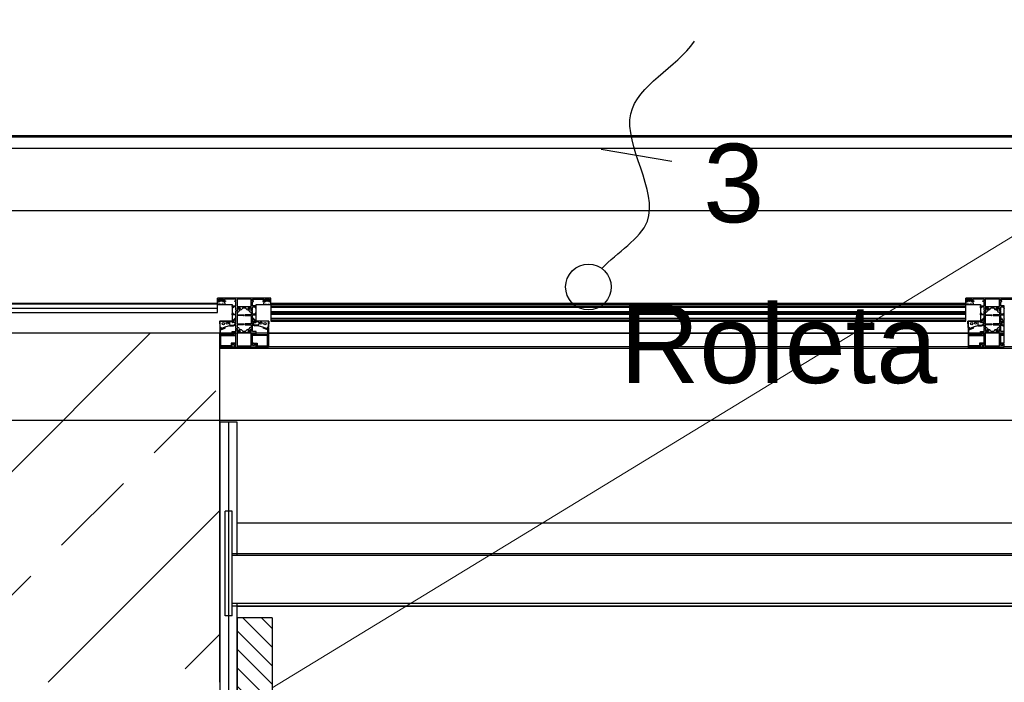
# Model space of a CAD drawing. Header units: millimetres. Extents: x 45983 to 94428, y -13359 to 18562.
# Tile 44 of 57: x 83114 to 84524, y 14379 to 15328. Entities that reach past the tile are written whole.
import ezdxf
from ezdxf.enums import TextEntityAlignment as Align

# ---------------------------------------------------------------- set-up
doc = ezdxf.new("R2010")
doc.units = ezdxf.units.MM
doc.layers.add('Gniazda', color=1, linetype='Continuous')
doc.layers.add('Kanał', color=30, linetype='Continuous', lineweight=30)
doc.styles.get("Standard").update_dxf_attribs({"font": 'ARIAL.TTF'})
doc.styles.add('XF-siła-850-05$0$ROMANS', font='ROMANS.SHX')

# ---------------------------------------------------------------- blocks, each defined once
blk = doc.blocks.new('XF-siła-850-05$0$MEP_WYPUST KABLOWY')
blk.add_line((16.61, 24.94, 0), (2.5, 27.32, 0))
blk.add_ellipse((0, 0), major_axis=(3.21, 3.21), ratio=1, start_param=5.497831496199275, end_param=11.78101680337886)
blk.add_open_spline([(2.68, 3.66, 0), (5.64, 6.97, 0.01), (18.18, 13.6, 0), (0.85, 36.11, -0.01), (17.52, 43.63, 0.01), (21.09, 48.87)], degree=3, knots=[0.089127, 0.089127, 0.089127, 0.089127, 0.985087, 2.468947, 3.784731, 3.784731, 3.784731, 3.784731])
at = {"color": 0, "style": 'XF-siła-850-05$0$ROMANS', "flags": 8}
for tag, p in [('ILOŚĆ_ŻYŁ', (22.84, 20.66, -0.02)), ('SYMBOL', (6.3, -11.3, -0.02))]:
    blk.add_attdef(tag, text='', height=18.22, rotation=0.0076, dxfattribs=at).set_placement(p, align=Align.MIDDLE_LEFT)

msp = doc.modelspace()

# ---------------------------------------------------------------- hatches: boundary and pattern name
h = msp.add_hatch()
h.set_pattern_fill('FP_1', color=256, style=0, pattern_type=2)
h.set_pattern_definition([(45, (0, -11145.76), (-176.7767, 176.7767), []), (45, (176.78, -11145.76), (-176.7767, 176.7767), [125, -62.5])])
h.paths.add_polyline_path([(83300, 14379.2), (83400, 14379.2), (83400, 14879.2), (82900, 14879.2), (82900, 14379.2), (83287.5, 14379.2)], flags=0)
at = {"layer": 'Kanał', "transparency": 33554687}
h = msp.add_hatch(dxfattribs=at)
h.set_pattern_fill('ANSI31', color=256, scale=150, angle=270)
h.set_pattern_definition([(315, (86004.097, 58224.76), (13.258252, 13.258252), [])])
edge = h.paths.add_edge_path()
edge.add_line((83475, 14471.4), (83475, 14291.4))
edge.add_line((83475, 14291.4), (83425, 14291.4))
edge.add_line((83475, 14471.4), (83425, 14471.4))
edge.add_line((83425, 14471.4), (83425, 14291.4))

# ---------------------------------------------------------------- linework, layer by layer
for p, q in [((91190, 15161.9), (81724.5, 15161.9)), ((81724.5, 15160.1), (91190, 15160.1)), ((75653.1, 15144.2), (91190, 15144.2)), ((92062.4, 15054.2), (75653.1, 15054.2)), ((83397, 14921.4), (82903, 14921.4)), ((83397, 14920.9), (82903, 14920.9)), ((83396.7, 14920.7), (83397, 14924.1)), ((83397, 14924.4), (83397, 14929.4)), ((83472.8, 14929.4), (83397, 14929.4)), ((83399, 14924.4), (83397, 14924.4)), ((83397, 14908.9), (83397, 14920.9)), ((83398.3, 14920.4), (83397, 14920.4)), ((83397.3, 14924.4), (83400, 14924.4)), ((83399.1, 14920.5), (83398.3, 14920.4)), ((83405.5, 14927.9), (83398.5, 14927.9)), ((83398.5, 14927.9), (83398.5, 14925.4)), ((83398.5, 14925.4), (83400, 14925.4)), ((83400.7, 14920.5), (83399.1, 14920.5)), ((83399.4, 14926), (83400.1, 14927.2)), ((83400, 14925.6), (83399.6, 14925.7)), ((83400, 14924.4), (83400, 14925.6)), ((83400.5, 14927.4), (83403.4, 14927.4)), ((83401.4, 14920.4), (83400.7, 14920.5)), ((83402.6, 14920.4), (83401.4, 14920.4)), ((83403.3, 14920.5), (83402.6, 14920.4)), ((83404.9, 14920.5), (83403.3, 14920.5)), ((83403.9, 14927.2), (83404.6, 14926)), ((83404.4, 14925.7), (83403.9, 14925.6)), ((83403.9, 14925.6), (83403.9, 14924.4)), ((83403.9, 14924.4), (83406.7, 14924.4)), ((83404, 14925.4), (83405.5, 14925.4)), ((83405.7, 14920.4), (83404.9, 14920.5)), ((83408.5, 14924.4), (83405, 14924.4)), ((83405.5, 14925.4), (83405.5, 14927.9)), ((83407, 14920.4), (83405.7, 14920.4)), ((83423, 14927.6), (83407, 14927.6)), ((83407, 14927.6), (83407, 14925.4)), ((83407, 14925.4), (83408.5, 14925.4)), ((83407, 14924.1), (83407.3, 14920.7)), ((83408.5, 14925.4), (83408.5, 14924.4)), ((83421.5, 14924.4), (83421.5, 14925.4)), ((83421.5, 14925.4), (83423, 14925.4)), ((83423, 14924.4), (83421.5, 14924.4)), ((83423, 14925.4), (83423, 14927.6)), ((83423, 14918.4), (83423, 14924.4)), ((83424.8, 14927.6), (83424.8, 14917.4)), ((83445.2, 14927.6), (83424.8, 14927.6)), ((83445.2, 14917.4), (83445.2, 14927.6)), ((83447, 14927.6), (83463, 14927.6)), ((83447, 14925.4), (83447, 14927.6)), ((83448.5, 14925.4), (83447, 14925.4)), ((83447, 14924.4), (83448.5, 14924.4)), ((83447, 14918.4), (83447, 14924.4)), ((83448.5, 14924.4), (83448.5, 14925.4)), ((83461.5, 14925.4), (83461.5, 14924.4)), ((83463, 14925.4), (83461.5, 14925.4)), ((83461.5, 14924.4), (83465, 14924.4)), ((83463, 14924.1), (83462.7, 14920.7)), ((83463, 14927.6), (83463, 14925.4)), ((83463, 14920.4), (83464.3, 14920.4)), ((83466.1, 14924.4), (83463.3, 14924.4)), ((83464.3, 14920.4), (83465.1, 14920.5)), ((83464.5, 14927.9), (83471.5, 14927.9)), ((83464.5, 14925.4), (83464.5, 14927.9)), ((83466, 14925.4), (83464.5, 14925.4)), ((83465.1, 14920.5), (83466.7, 14920.5)), ((83466.1, 14927.2), (83465.4, 14926)), ((83465.6, 14925.7), (83466.1, 14925.6)), ((83466.1, 14925.6), (83466.1, 14924.4)), ((83469.5, 14927.4), (83466.6, 14927.4)), ((83466.7, 14920.5), (83467.4, 14920.4)), ((83467.4, 14920.4), (83468.6, 14920.4)), ((83468.6, 14920.4), (83469.3, 14920.5)), ((83469.3, 14920.5), (83470.9, 14920.5)), ((83470.6, 14926), (83469.9, 14927.2)), ((83470, 14925.6), (83470.4, 14925.7)), ((83470, 14924.4), (83470, 14925.6)), ((83471.5, 14925.4), (83470, 14925.4)), ((83472.7, 14924.4), (83470, 14924.4)), ((83470.9, 14920.5), (83471.7, 14920.4)), ((83471, 14924.4), (83473, 14924.4)), ((83471.5, 14927.9), (83471.5, 14925.4)), ((83471.7, 14920.4), (83473, 14920.4)), ((83473, 14924.4), (83473, 14929.2)), ((83473.3, 14920.7), (83473, 14924.1)), ((84468.6, 14921.4), (83473, 14921.4)), ((84468.6, 14920.4), (83473, 14920.4)), ((83473, 14920.4), (83473, 14896.4)), ((84468.4, 14920.7), (84468.6, 14924.1)), ((84468.6, 14924.4), (84468.6, 14929.4)), ((84544.4, 14929.4), (84468.6, 14929.4)), ((84470.6, 14924.4), (84468.6, 14924.4)), ((84468.6, 14896.4), (84468.6, 14920.4)), ((84469.9, 14920.4), (84468.7, 14920.4)), ((84468.9, 14924.4), (84471.7, 14924.4)), ((84470.7, 14920.5), (84469.9, 14920.4)), ((84477.1, 14927.9), (84470.1, 14927.9)), ((84470.1, 14927.9), (84470.1, 14925.4)), ((84470.1, 14925.4), (84471.6, 14925.4)), ((84472.3, 14920.5), (84470.7, 14920.5)), ((84471.1, 14926), (84471.8, 14927.2)), ((84471.7, 14925.6), (84471.2, 14925.7)), ((84471.7, 14924.4), (84471.7, 14925.6)), ((84472.2, 14927.4), (84475.1, 14927.4)), ((84473, 14920.4), (84472.3, 14920.5)), ((84474.3, 14920.4), (84473, 14920.4)), ((84475, 14920.5), (84474.3, 14920.4)), ((84476.6, 14920.5), (84475, 14920.5)), ((84475.5, 14927.2), (84476.2, 14926)), ((84476.1, 14925.7), (84475.6, 14925.6)), ((84475.6, 14925.6), (84475.6, 14924.4)), ((84475.6, 14924.4), (84478.4, 14924.4)), ((84475.7, 14925.4), (84477.1, 14925.4)), ((84477.4, 14920.4), (84476.6, 14920.5)), ((84480.1, 14924.4), (84476.7, 14924.4)), ((84477.1, 14925.4), (84477.1, 14927.9)), ((84478.6, 14920.4), (84477.4, 14920.4)), ((84494.6, 14927.6), (84478.6, 14927.6)), ((84478.6, 14927.6), (84478.6, 14925.4)), ((84478.6, 14925.4), (84480.1, 14925.4)), ((84478.7, 14924.1), (84478.9, 14920.7)), ((84480.1, 14925.4), (84480.1, 14924.4)), ((84493.1, 14924.4), (84493.1, 14925.4)), ((84493.1, 14925.4), (84494.6, 14925.4)), ((84494.6, 14924.4), (84493.1, 14924.4)), ((84494.6, 14925.4), (84494.6, 14927.6)), ((84494.6, 14918.4), (84494.6, 14924.4)), ((84496.5, 14927.6), (84496.5, 14917.4)), ((84516.9, 14927.6), (84496.5, 14927.6)), ((84516.9, 14917.4), (84516.9, 14927.6)), ((84518.7, 14927.6), (84534.7, 14927.6)), ((84518.7, 14925.4), (84518.7, 14927.6)), ((84520.2, 14925.4), (84518.7, 14925.4)), ((84518.7, 14924.4), (84520.2, 14924.4)), ((84518.7, 14918.4), (84518.7, 14924.4)), ((84520.2, 14924.4), (84520.2, 14925.4)), ((82903, 14914.9), (83397, 14914.9)), ((82903, 14908.9), (83397, 14908.9)), ((83418, 14918.3), (83423, 14918.4)), ((83418.1, 14915.4), (83418, 14918.3)), ((83418, 14905.6), (83418, 14907.5)), ((83419.2, 14915.5), (83418.1, 14915.4)), ((83418.3, 14907.8), (83418.9, 14907.8)), ((83423, 14916.9), (83419.2, 14916.9)), ((83419.2, 14916.9), (83419.2, 14915.5)), ((83419.2, 14907.5), (83419.2, 14906.6)), ((83419.5, 14906.3), (83422.7, 14906.3)), ((83423, 14912.1), (83423, 14916.9)), ((83423, 14906.6), (83423, 14910.8)), ((83423.2, 14911.9), (83425.3, 14911.9)), ((83423.5, 14911.3), (83425.1, 14911.3)), ((83424.8, 14917.4), (83445.2, 14917.4)), ((83424.8, 14908.8), (83424.8, 14905.6)), ((83424.9, 14915.2), (83425.4, 14912.1)), ((83429.3, 14915.4), (83425.1, 14915.4)), ((83425.1, 14915), (83425.6, 14911.8)), ((83425.9, 14909.3), (83425.3, 14909.3)), ((83425.4, 14915.3), (83426.5, 14915.3)), ((83427.8, 14915.2), (83429.1, 14915.3)), ((83429.4, 14914.9), (83427.8, 14910.7)), ((83428.6, 14912.7), (83429.5, 14915.1)), ((83429.6, 14912.4), (83428.8, 14912.4)), ((83432.7, 14915.1), (83432.4, 14914.4)), ((83433.2, 14915.4), (83436.8, 14915.4)), ((83437.3, 14915.1), (83437.6, 14914.4)), ((83440.4, 14912.4), (83441.2, 14912.4)), ((83441.4, 14912.7), (83440.5, 14915.1)), ((83440.6, 14914.9), (83442.2, 14910.7)), ((83440.7, 14915.4), (83444.9, 14915.4)), ((83442.2, 14915.2), (83440.9, 14915.3)), ((83444.6, 14915.3), (83443.5, 14915.3)), ((83444.1, 14909.3), (83444.7, 14909.3)), ((83444.9, 14915), (83444.4, 14911.8)), ((83445.1, 14915.2), (83444.6, 14912.1)), ((83444.8, 14911.9), (83446.8, 14911.9)), ((83446.5, 14911.3), (83444.9, 14911.3)), ((83445.2, 14908.8), (83445.2, 14905.6)), ((83452, 14918.3), (83447, 14918.4)), ((83447, 14916.9), (83450.8, 14916.9)), ((83447, 14912.1), (83447, 14916.9)), ((83447, 14906.6), (83447, 14910.8)), ((83450.5, 14906.3), (83447.3, 14906.3)), ((83450.8, 14916.9), (83450.8, 14915.5)), ((83450.8, 14915.5), (83451.9, 14915.4)), ((83450.8, 14907.5), (83450.8, 14906.6)), ((83451.7, 14907.8), (83451.1, 14907.8)), ((83451.9, 14915.4), (83452, 14918.3)), ((83452, 14905.6), (83452, 14907.5)), ((83473, 14918.4), (84468.6, 14918.4)), ((83473, 14916.4), (84468.6, 14916.4)), ((83473, 14910.4), (84468.6, 14910.4)), ((83473, 14908.4), (84468.6, 14908.4)), ((83473, 14906.4), (84468.6, 14906.4)), ((84489.7, 14918.3), (84494.6, 14918.4)), ((84489.8, 14915.4), (84489.7, 14918.3)), ((84489.7, 14905.6), (84489.7, 14907.5)), ((84490.9, 14915.5), (84489.8, 14915.4)), ((84490, 14907.8), (84490.6, 14907.8)), ((84494.6, 14916.9), (84490.9, 14916.9)), ((84490.9, 14916.9), (84490.9, 14915.5)), ((84490.9, 14907.5), (84490.9, 14906.6)), ((84491.2, 14906.3), (84494.4, 14906.3)), ((84494.6, 14912.1), (84494.6, 14916.9)), ((84494.7, 14906.6), (84494.7, 14910.8)), ((84494.9, 14911.9), (84496.9, 14911.9)), ((84495.2, 14911.3), (84496.8, 14911.3)), ((84496.5, 14917.4), (84516.9, 14917.4)), ((84496.5, 14915.2), (84497.1, 14912.1)), ((84496.5, 14908.8), (84496.5, 14905.6)), ((84501, 14915.4), (84496.7, 14915.4)), ((84496.7, 14915), (84497.3, 14911.8)), ((84497, 14915.3), (84498.2, 14915.3)), ((84497.6, 14909.3), (84497, 14909.3)), ((84499.5, 14915.2), (84500.7, 14915.3)), ((84501, 14914.9), (84499.5, 14910.7)), ((84500.3, 14912.7), (84501.2, 14915.1)), ((84501.3, 14912.4), (84500.5, 14912.4)), ((84504.4, 14915.1), (84504.1, 14914.4)), ((84504.9, 14915.4), (84508.5, 14915.4)), ((84509, 14915.1), (84509.2, 14914.4)), ((84512, 14912.4), (84512.9, 14912.4)), ((84513, 14912.7), (84512.2, 14915.1)), ((84512.3, 14915.4), (84516.6, 14915.4)), ((84512.3, 14914.9), (84513.9, 14910.7)), ((84513.8, 14915.2), (84512.6, 14915.3)), ((84516.3, 14915.3), (84515.1, 14915.3)), ((84515.7, 14909.3), (84516.4, 14909.3)), ((84516.6, 14915), (84516, 14911.8)), ((84516.8, 14915.2), (84516.2, 14912.1)), ((84516.4, 14911.9), (84518.5, 14911.9)), ((84518.2, 14911.3), (84516.5, 14911.3)), ((84516.9, 14908.8), (84516.9, 14905.6)), ((84523.7, 14918.3), (84518.7, 14918.4)), ((84518.7, 14916.9), (84522.5, 14916.9)), ((84518.7, 14912.1), (84518.7, 14916.9)), ((84518.7, 14906.6), (84518.7, 14910.8)), ((84522.2, 14906.3), (84519, 14906.3)), ((84522.5, 14916.9), (84522.5, 14915.5)), ((84522.5, 14915.5), (84523.6, 14915.4)), ((84522.5, 14907.5), (84522.5, 14906.6)), ((84523.4, 14907.8), (84522.8, 14907.8)), ((84523.3, 14899.6), (84523.3, 14914.6)), ((84523.6, 14915.4), (84523.7, 14918.3)), ((83399.5, 14896.1), (83400, 14887.7)), ((83399.8, 14896.4), (83411.5, 14896.4)), ((83411.5, 14896.4), (83414, 14896.2)), ((83414, 14896.2), (83414.8, 14896.2)), ((83414, 14894.2), (83414, 14891.8)), ((83418, 14895), (83418, 14896)), ((83422.7, 14905.3), (83418.3, 14905.3)), ((83418.3, 14896.3), (83418.7, 14896.3)), ((83422.7, 14894.3), (83418.7, 14894.3)), ((83419, 14896), (83419, 14895.6)), ((83419.3, 14895.3), (83422.7, 14895.3)), ((83423, 14895.6), (83423, 14905)), ((83423, 14885.8), (83423, 14894)), ((83424.8, 14904), (83424.8, 14892.6)), ((83425.1, 14905.3), (83433.8, 14905.3)), ((83433.8, 14904.3), (83425.1, 14904.3)), ((83425.1, 14892.3), (83433.8, 14892.3)), ((83444.9, 14905.3), (83436.2, 14905.3)), ((83436.2, 14904.3), (83444.9, 14904.3)), ((83444.9, 14892.3), (83436.2, 14892.3)), ((83445.2, 14904), (83445.2, 14892.6)), ((83447, 14895.6), (83447, 14905)), ((83447, 14885.8), (83447, 14894)), ((83447.3, 14905.3), (83451.7, 14905.3)), ((83450.7, 14895.3), (83447.3, 14895.3)), ((83447.3, 14894.3), (83451.3, 14894.3)), ((83451, 14896), (83451, 14895.6)), ((83451.7, 14896.3), (83451.3, 14896.3)), ((83452, 14895), (83452, 14896)), ((83456, 14896.2), (83455.2, 14896.2)), ((83458.5, 14896.4), (83456, 14896.2)), ((83456, 14894.2), (83456, 14891.8)), ((83470.2, 14896.4), (83458.5, 14896.4)), ((83470.5, 14896.1), (83470, 14887.7)), ((83473, 14900.4), (84468.6, 14900.4)), ((83473, 14898.4), (84468.6, 14898.4)), ((83473, 14896.4), (84468.6, 14896.4)), ((84471.2, 14896.1), (84471.6, 14887.7)), ((84471.5, 14896.4), (84483.2, 14896.4)), ((84483.2, 14896.4), (84485.7, 14896.2)), ((84485.7, 14896.2), (84486.4, 14896.2)), ((84485.7, 14894.2), (84485.7, 14891.8)), ((84489.7, 14895), (84489.7, 14896)), ((84494.4, 14905.3), (84490, 14905.3)), ((84490, 14896.3), (84490.4, 14896.3)), ((84494.4, 14894.3), (84490.4, 14894.3)), ((84490.7, 14896), (84490.7, 14895.6)), ((84491, 14895.3), (84494.4, 14895.3)), ((84494.7, 14895.6), (84494.7, 14905)), ((84494.7, 14885.8), (84494.7, 14894)), ((84496.5, 14904), (84496.5, 14892.6)), ((84496.8, 14905.3), (84505.5, 14905.3)), ((84505.5, 14904.3), (84496.8, 14904.3)), ((84496.8, 14892.3), (84505.5, 14892.3)), ((84516.6, 14905.3), (84507.9, 14905.3)), ((84507.9, 14904.3), (84516.6, 14904.3)), ((84516.6, 14892.3), (84507.9, 14892.3)), ((84516.9, 14904), (84516.9, 14892.6)), ((84518.6, 14895.6), (84518.6, 14905)), ((84518.7, 14885.8), (84518.7, 14894)), ((84519, 14905.3), (84523.4, 14905.3)), ((84522.4, 14895.3), (84519, 14895.3)), ((84519, 14894.3), (84523, 14894.3)), ((84522.7, 14896), (84522.7, 14895.6)), ((84523.4, 14896.3), (84523, 14896.3)), ((84522.9, 14879.2), (81776.3, 14879.2)), ((83400, 14879.2), (82900, 14879.2)), ((83400, 14886.9), (83400, 14859.7)), ((83400, 14751.7), (83400, 14879.2)), ((83400.3, 14887.5), (83401.8, 14887.5)), ((83401.8, 14887.4), (83400.5, 14887.4)), ((83401.3, 14877.5), (83401.3, 14884.4)), ((83401.3, 14884.4), (83402.5, 14884.4)), ((83401.5, 14885.6), (83401.8, 14887.4)), ((83402.4, 14885.6), (83401.5, 14885.6)), ((83401.8, 14887.5), (83401.8, 14886.1)), ((83407.3, 14887.4), (83402.4, 14885.6)), ((83408.6, 14888), (83402.5, 14885.7)), ((83402.5, 14884.4), (83407.6, 14886.3)), ((83413.8, 14889.7), (83408.6, 14888)), ((83414.2, 14889.8), (83419.5, 14889.8)), ((83415, 14890.8), (83419.5, 14890.8)), ((83418, 14877.8), (83418, 14881.4)), ((83418, 14881.4), (83423, 14881.4)), ((83419.5, 14877.4), (83418, 14877.8)), ((83420, 14877.4), (83419.5, 14877.4)), ((83423, 14879.4), (83420, 14879.4)), ((83420, 14879.4), (83420, 14877.4)), ((83420.4, 14878.3), (83420.4, 14877)), ((83422.8, 14876.7), (83420.9, 14878.6)), ((83423, 14881.4), (83423, 14884.7)), ((83423, 14870.7), (83423, 14879.4)), ((83425.2, 14885), (83423.2, 14885)), ((83425, 14885.3), (83423.5, 14885.3)), ((83424.8, 14891), (83424.8, 14887.8)), ((83424.8, 14879.4), (83424.8, 14861.2)), ((83445.2, 14879.4), (83424.8, 14879.4)), ((83425.4, 14884.7), (83424.9, 14881.7)), ((83425, 14881.7), (83425.5, 14884.7)), ((83433.8, 14891.3), (83425.1, 14891.3)), ((83425.1, 14881.4), (83429.3, 14881.4)), ((83425.9, 14881.4), (83425.2, 14881.4)), ((83425.3, 14887.3), (83426, 14887.3)), ((83426.5, 14881.4), (83426.1, 14881.4)), ((83427.9, 14886), (83429.5, 14881.7)), ((83429.2, 14881.4), (83427.9, 14881.4)), ((83429.5, 14881.7), (83428.6, 14884.2)), ((83428.8, 14884.4), (83429.6, 14884.4)), ((83432.5, 14882.5), (83432.7, 14881.8)), ((83436.8, 14881.4), (83433.2, 14881.4)), ((83436.2, 14891.3), (83444.9, 14891.3)), ((83437.5, 14882.5), (83437.3, 14881.8)), ((83441.2, 14884.4), (83440.4, 14884.4)), ((83442.1, 14886), (83440.5, 14881.7)), ((83440.5, 14881.7), (83441.4, 14884.2)), ((83444.9, 14881.4), (83440.7, 14881.4)), ((83440.8, 14881.4), (83442.1, 14881.4)), ((83443.5, 14881.4), (83443.9, 14881.4)), ((83444.7, 14887.3), (83444, 14887.3)), ((83444.1, 14881.4), (83444.8, 14881.4)), ((83445, 14881.7), (83444.5, 14884.7)), ((83444.6, 14884.7), (83445.1, 14881.7)), ((83446.8, 14885), (83444.8, 14885)), ((83445, 14885.3), (83446.5, 14885.3)), ((83445.2, 14891), (83445.2, 14887.8)), ((83445.2, 14861.2), (83445.2, 14879.4)), ((83447, 14881.4), (83447, 14884.7)), ((83452, 14881.4), (83447, 14881.4)), ((83447, 14879.4), (83450, 14879.4)), ((83447, 14870.7), (83447, 14879.4)), ((83447.2, 14876.7), (83449.1, 14878.6)), ((83449.6, 14878.3), (83449.6, 14877)), ((83450, 14879.4), (83450, 14877.4)), ((83450, 14877.4), (83450.5, 14877.4)), ((83455, 14890.8), (83450.5, 14890.8)), ((83455.8, 14889.8), (83450.5, 14889.8)), ((83450.5, 14877.4), (83452, 14877.8)), ((83452, 14877.8), (83452, 14881.4)), ((83456.2, 14889.7), (83461.4, 14888)), ((83461.4, 14888), (83467.5, 14885.7)), ((83467.5, 14884.4), (83462.4, 14886.3)), ((83462.7, 14887.4), (83467.6, 14885.6)), ((83468.7, 14884.4), (83467.5, 14884.4)), ((83467.6, 14885.6), (83468.5, 14885.6)), ((83468.2, 14887.5), (83468.2, 14886.1)), ((83469.7, 14887.5), (83468.2, 14887.5)), ((83468.2, 14887.4), (83469.5, 14887.4)), ((83468.5, 14885.6), (83468.2, 14887.4)), ((83468.7, 14877.5), (83468.7, 14884.4)), ((83470, 14886.9), (83470, 14859.7)), ((84471.7, 14879.2), (83470, 14879.2)), ((83470, 14879.2), (84471.7, 14879.2)), ((84471.7, 14886.9), (84471.7, 14859.7)), ((84471.9, 14887.5), (84473.5, 14887.5)), ((84473.5, 14887.4), (84472.2, 14887.4)), ((84473, 14877.5), (84473, 14884.4)), ((84473, 14884.4), (84474.2, 14884.4)), ((84473.2, 14885.6), (84473.5, 14887.4)), ((84474, 14885.6), (84473.2, 14885.6)), ((84473.5, 14887.5), (84473.5, 14886.1)), ((84479, 14887.4), (84474, 14885.6)), ((84480.3, 14888), (84474.1, 14885.7)), ((84474.2, 14884.4), (84479.3, 14886.3)), ((84485.5, 14889.7), (84480.3, 14888)), ((84485.8, 14889.8), (84491.2, 14889.8)), ((84486.7, 14890.8), (84491.2, 14890.8)), ((84489.7, 14877.8), (84489.7, 14881.4)), ((84489.7, 14881.4), (84494.7, 14881.4)), ((84491.1, 14877.4), (84489.7, 14877.8)), ((84491.7, 14877.4), (84491.1, 14877.4)), ((84494.7, 14879.4), (84491.7, 14879.4)), ((84491.7, 14879.4), (84491.7, 14877.4)), ((84492.1, 14878.3), (84492.1, 14877)), ((84494.4, 14876.7), (84492.6, 14878.6)), ((84494.7, 14881.4), (84494.7, 14884.7)), ((84494.7, 14870.7), (84494.7, 14879.4)), ((84496.9, 14885), (84494.9, 14885)), ((84496.6, 14885.3), (84495.2, 14885.3)), ((84496.5, 14891), (84496.5, 14887.8)), ((84496.5, 14879.4), (84496.5, 14861.2)), ((84516.9, 14879.4), (84496.5, 14879.4)), ((84497.1, 14884.7), (84496.6, 14881.7)), ((84496.7, 14881.7), (84497.2, 14884.7)), ((84505.5, 14891.3), (84496.8, 14891.3)), ((84496.8, 14881.4), (84501, 14881.4)), ((84497.5, 14881.4), (84496.9, 14881.4)), ((84497, 14887.3), (84497.7, 14887.3)), ((84498.2, 14881.4), (84497.8, 14881.4)), ((84499.6, 14886), (84501.1, 14881.7)), ((84500.9, 14881.4), (84499.6, 14881.4)), ((84501.2, 14881.7), (84500.3, 14884.2)), ((84500.5, 14884.4), (84501.3, 14884.4)), ((84504.1, 14882.5), (84504.4, 14881.8)), ((84508.5, 14881.4), (84504.8, 14881.4)), ((84507.9, 14891.3), (84516.6, 14891.3)), ((84509.2, 14882.5), (84509, 14881.8)), ((84512.8, 14884.4), (84512, 14884.4)), ((84512.1, 14881.7), (84513, 14884.2)), ((84513.8, 14886), (84512.2, 14881.7)), ((84516.6, 14881.4), (84512.3, 14881.4)), ((84512.5, 14881.4), (84513.8, 14881.4)), ((84515.1, 14881.4), (84515.6, 14881.4)), ((84516.4, 14887.3), (84515.6, 14887.3)), ((84515.8, 14881.4), (84516.4, 14881.4)), ((84516.7, 14881.7), (84516.1, 14884.7)), ((84516.2, 14884.7), (84516.8, 14881.7)), ((84518.5, 14885), (84516.4, 14885)), ((84516.7, 14885.3), (84518.2, 14885.3)), ((84516.9, 14891), (84516.9, 14887.8)), ((84516.9, 14861.2), (84516.9, 14879.4)), ((84518.7, 14881.4), (84518.7, 14884.7)), ((84523.7, 14881.4), (84518.7, 14881.4)), ((84518.7, 14879.4), (84521.7, 14879.4)), ((84518.7, 14870.7), (84518.7, 14879.4)), ((84518.9, 14876.7), (84520.7, 14878.6)), ((84521.3, 14878.3), (84521.3, 14877)), ((84521.7, 14879.4), (84521.7, 14877.4)), ((84521.7, 14877.4), (84522.2, 14877.4)), ((84522.9, 14890.8), (84522.2, 14890.8)), ((84522.9, 14889.8), (84522.2, 14889.8)), ((84522.2, 14877.4), (84523.7, 14877.8)), ((83401.4, 14861.8), (83401.4, 14875.3)), ((83420.4, 14877), (83401.8, 14877)), ((83401.9, 14875.8), (83422.4, 14875.8)), ((83421.7, 14865), (83416.3, 14865)), ((83416.3, 14865), (83416.3, 14860.8)), ((83417.5, 14859.4), (83417.5, 14863.8)), ((83417.5, 14863.8), (83420.2, 14863.8)), ((83418, 14863), (83419.5, 14863.4)), ((83419.5, 14863.4), (83420, 14863.4)), ((83420, 14863.4), (83420, 14861.4)), ((83420.2, 14863.8), (83420.3, 14863.6)), ((83420.9, 14863.5), (83422, 14864.1)), ((83423.3, 14870.4), (83423, 14870.7)), ((83423, 14870.2), (83423.3, 14870.4)), ((83423, 14861.4), (83423, 14870.2)), ((83446.8, 14870.4), (83447, 14870.7)), ((83447, 14870.2), (83446.8, 14870.4)), ((83447, 14861.4), (83447, 14870.2)), ((83468.1, 14875.8), (83447.6, 14875.8)), ((83449.1, 14863.5), (83448.1, 14864.1)), ((83448.3, 14865), (83453.7, 14865)), ((83449.6, 14877), (83468.2, 14877)), ((83449.8, 14863.8), (83449.7, 14863.6)), ((83452.5, 14863.8), (83449.8, 14863.8)), ((83450, 14863.4), (83450, 14861.4)), ((83450.5, 14863.4), (83450, 14863.4)), ((83452, 14863), (83450.5, 14863.4)), ((83452.5, 14859.4), (83452.5, 14863.8)), ((83453.7, 14865), (83453.7, 14860.8)), ((83468.6, 14861.8), (83468.6, 14875.3)), ((84473.1, 14861.8), (84473.1, 14875.3)), ((84492.1, 14877), (84473.5, 14877)), ((84473.6, 14875.8), (84494.1, 14875.8)), ((84493.4, 14865), (84488, 14865)), ((84488, 14865), (84488, 14860.8)), ((84489.2, 14859.4), (84489.2, 14863.8)), ((84489.2, 14863.8), (84491.9, 14863.8)), ((84489.7, 14863), (84491.2, 14863.4)), ((84491.2, 14863.4), (84491.7, 14863.4)), ((84491.7, 14863.4), (84491.7, 14861.4)), ((84491.9, 14863.8), (84492, 14863.6)), ((84492.5, 14863.5), (84493.6, 14864.1)), ((84494.9, 14870.4), (84494.7, 14870.7)), ((84494.7, 14870.2), (84494.9, 14870.4)), ((84494.7, 14861.4), (84494.7, 14870.2)), ((84518.4, 14870.4), (84518.7, 14870.7)), ((84518.7, 14870.2), (84518.4, 14870.4)), ((84518.7, 14861.4), (84518.7, 14870.2)), ((84522.9, 14875.8), (84519.3, 14875.8)), ((84519.3, 14864.3), (84519.3, 14864.8)), ((84520.8, 14863.5), (84519.7, 14864.1)), ((84520, 14865), (84522.9, 14865)), ((84521.3, 14877), (84522.9, 14877)), ((84521.5, 14863.8), (84521.3, 14863.6)), ((84522.9, 14863.8), (84521.5, 14863.8)), ((84521.7, 14863.4), (84521.7, 14861.4)), ((84522.2, 14863.4), (84521.7, 14863.4)), ((84523.7, 14863), (84522.2, 14863.4)), ((84548.8, 14857.4), (83400, 14857.4)), ((83400.3, 14859.4), (83417.5, 14859.4)), ((83416.3, 14860.8), (83402.4, 14860.8)), ((83418, 14859.4), (83418, 14863)), ((83418, 14859.4), (83452, 14859.4)), ((83420, 14861.4), (83423, 14861.4)), ((83424.8, 14861.2), (83445.2, 14861.2)), ((83450, 14861.4), (83447, 14861.4)), ((83452, 14859.4), (83452, 14863)), ((83469.8, 14859.4), (83452.5, 14859.4)), ((83453.7, 14860.8), (83467.6, 14860.8)), ((84471.7, 14859.4), (83470, 14859.4)), ((84471.9, 14859.4), (84489.2, 14859.4)), ((84488, 14860.8), (84474.1, 14860.8)), ((84489.7, 14859.4), (84489.7, 14863)), ((84489.7, 14859.4), (84523.7, 14859.4)), ((84491.7, 14861.4), (84494.7, 14861.4)), ((84496.5, 14861.2), (84516.9, 14861.2)), ((84521.7, 14861.4), (84518.7, 14861.4)), ((86640, 14754.2), (75653.1, 14754.2)), ((83400, 14379.2), (83400, 14751.7)), ((83425, 14751.7), (83400, 14751.7)), ((83400, 14751.7), (83400, 12579.2)), ((83412.5, 14751.7), (83412.5, 12579.2)), ((83425, 14560.6), (83425, 14751.7)), ((83417.7, 14624.2), (83407.7, 14624.2)), ((83407.7, 14474.2), (83407.7, 14624.2)), ((83417.7, 14474.2), (83417.7, 14624.2)), ((83425, 14607.4), (86629.2, 14607.4)), ((86629.2, 14563.2), (83417.7, 14563.2)), ((86629.2, 14560.6), (83417.7, 14560.6)), ((83417.7, 14492.6), (83417.7, 14560.6)), ((83417.7, 14492.6), (86629.2, 14492.6)), ((86629.2, 14488.2), (83417.7, 14488.2)), ((83425, 12579.2), (83425, 14492.6)), ((83425, 14488.2), (86629.2, 14488.2)), ((83417.7, 14474.2), (83407.7, 14474.2))]:
    msp.add_line(p, q)
at = {"extrusion": (0, 0, -1)}
for p, q in [((83473, 14929.4), (83397, 14929.4)), ((83397, 14929.4), (83397, 14920.4)), ((83397, 14920.4), (83418, 14920.4)), ((83418, 14920.4), (83418, 14896.4)), ((83452, 14896.4), (83452, 14920.4)), ((83452, 14920.4), (83473, 14920.4)), ((83473, 14920.4), (83473, 14929.4)), ((84544.7, 14929.4), (84468.6, 14929.4)), ((84468.6, 14929.4), (84468.6, 14920.4)), ((84468.6, 14920.4), (84489.7, 14920.4)), ((84489.7, 14920.4), (84489.7, 14896.4)), ((83418, 14896.4), (83400, 14896.4)), ((83400, 14896.4), (83400, 14859.4)), ((83470, 14896.4), (83452, 14896.4)), ((83470, 14859.4), (83470, 14896.4)), ((84489.7, 14896.4), (84471.7, 14896.4)), ((84471.7, 14896.4), (84471.7, 14859.4)), ((83400, 14859.4), (83470, 14859.4)), ((84471.7, 14859.4), (84522.9, 14859.4))]:
    msp.add_line(p, q, dxfattribs=at)
for points in [[(84519.8, 14865.3), (84523.7, 14865.3), (84523.7, 14898.4)], [(84565, 14859.4), (84523.7, 14859.4), (84523.7, 14863.8), (84519.8, 14863.8)]]:
    msp.add_lwpolyline(points)
for centre, radius in [((83402, 14925.7), 1), ((83468, 14925.7), 1), ((84473.7, 14925.7), 1), ((83427.2, 14914.6), 0.526), ((83442.8, 14914.6), 0.526), ((84498.9, 14914.6), 0.526), ((84514.5, 14914.6), 0.526), ((83405.3, 14892.6), 1.75), ((83410.8, 14893.6), 1.5), ((83459.2, 14893.6), 1.5), ((83464.7, 14892.6), 1.75), ((84477, 14892.6), 1.75), ((84482.5, 14893.6), 1.5), ((83427.2, 14882), 0.55), ((83442.8, 14882), 0.55), ((84498.9, 14882), 0.55), ((84514.5, 14882), 0.55)]:
    msp.add_circle(centre, radius)
for centre, radius, start, end in [((83397, 14920.7), 0.3, 176.6981, 270), ((83397.2, 14929.2), 0.25, 90, 180), ((83397.2, 14924.1), 0.226, 71.2095, 184.4274), ((83399, 14925.4), 1, 270, 0), ((83399.6, 14925.9), 0.2, 150, 260.5377), ((83400.5, 14926.9), 0.5, 90, 150), ((83403.4, 14926.9), 0.5, 30, 90), ((83405, 14925.4), 1, 180, 270), ((83404.4, 14925.9), 0.2, 279.4623, 30), ((83406.8, 14924.1), 0.227, 355.7621, 109.2679), ((83407, 14920.7), 0.3, 270, 3.3019), ((83463, 14920.7), 0.3, 176.6981, 270), ((83463.2, 14924.1), 0.227, 70.7321, 184.2379), ((83465, 14925.4), 1, 270, 0), ((83465.6, 14925.9), 0.2, 150, 260.5377), ((83466.6, 14926.9), 0.5, 90, 150), ((83469.5, 14926.9), 0.5, 30, 90), ((83471, 14925.4), 1, 180, 270), ((83470.4, 14925.9), 0.2, 279.4623, 30), ((83472.8, 14924.1), 0.226, 355.5726, 108.7905), ((83472.8, 14929.2), 0.25, 0, 90), ((83473, 14920.7), 0.3, 270, 3.3019), ((84468.7, 14920.7), 0.3, 176.6981, 270), ((84468.9, 14929.2), 0.25, 90, 180), ((84468.9, 14924.1), 0.226, 71.2095, 184.4274), ((84470.6, 14925.4), 1, 270, 0), ((84471.3, 14925.9), 0.2, 150, 260.5377), ((84472.2, 14926.9), 0.5, 90, 150), ((84475.1, 14926.9), 0.5, 30, 90), ((84476.7, 14925.4), 1, 180, 270), ((84476.1, 14925.9), 0.2, 279.4623, 30), ((84478.4, 14924.1), 0.227, 355.7621, 109.2679), ((84478.6, 14920.7), 0.3, 270, 3.3019), ((83418.3, 14907.5), 0.3, 90, 180), ((83418.3, 14905.6), 0.3, 180, 270), ((83418.9, 14907.5), 0.3, 0, 90), ((83419.5, 14906.6), 0.3, 180, 270), ((83422.7, 14906.6), 0.3, 270, 0), ((83423.2, 14912.1), 0.2, 180, 270), ((83423.5, 14910.8), 0.5, 90, 180), ((83425.3, 14908.8), 0.5, 90, 180), ((83425.1, 14905.6), 0.3, 180, 270), ((83425.1, 14915.2), 0.2, 90, 190), ((83425.4, 14915), 0.3, 85.5107, 190.4508), ((83425.1, 14911.8), 0.5, 270, 356.8695), ((83425.2, 14912.1), 0.2, 270, 10), ((83425.9, 14911.3), 2, 270, 340), ((83426.5, 14915), 0.2, 317.607, 90), ((83427.2, 14914.6), 0.6, 153.773, 270), ((83427.2, 14914.6), 0.6, 270, 26.227), ((83427.9, 14915), 0.2, 104.9071, 222.393), ((83428.8, 14912.6), 0.2, 159.9963, 270), ((83429.1, 14915), 0.3, 340, 94.5809), ((83429.3, 14915.2), 0.2, 339.9963, 90), ((83429.6, 14915.4), 3, 270, 340.0082), ((83433.2, 14914.9), 0.5, 90, 160.0082), ((83436.8, 14914.9), 0.5, 19.9918, 90), ((83440.4, 14915.4), 3, 199.9918, 270), ((83440.7, 14915.2), 0.2, 90, 200.0037), ((83440.9, 14915), 0.3, 85.4191, 200), ((83441.2, 14912.6), 0.2, 270, 20.0037), ((83442.1, 14915), 0.2, 317.607, 75.0929), ((83442.8, 14914.6), 0.6, 153.773, 270), ((83444.1, 14911.3), 2, 200, 270), ((83442.8, 14914.6), 0.6, 270, 26.227), ((83443.5, 14915), 0.2, 90, 222.393), ((83444.9, 14911.8), 0.5, 183.1305, 270), ((83444.6, 14915), 0.3, 349.5492, 94.4893), ((83444.8, 14912.1), 0.2, 170, 270), ((83444.7, 14908.8), 0.5, 0, 90), ((83444.9, 14915.2), 0.2, 350, 90), ((83444.9, 14905.6), 0.3, 270, 0), ((83446.5, 14910.8), 0.5, 0, 90), ((83446.8, 14912.1), 0.2, 270, 0), ((83447.3, 14906.6), 0.3, 180, 270), ((83450.5, 14906.6), 0.3, 270, 0), ((83451.1, 14907.5), 0.3, 90, 180), ((83451.7, 14907.5), 0.3, 0, 90), ((83451.7, 14905.6), 0.3, 270, 0), ((84490, 14907.5), 0.3, 90, 180), ((84490, 14905.6), 0.3, 180, 270), ((84490.6, 14907.5), 0.3, 0, 90), ((84491.2, 14906.6), 0.3, 180, 270), ((84494.4, 14906.6), 0.3, 270, 0), ((84494.8, 14912.1), 0.2, 180, 270), ((84495.2, 14910.8), 0.5, 90, 180), ((84496.7, 14915.2), 0.2, 90, 190), ((84497, 14908.8), 0.5, 90, 180), ((84496.8, 14905.6), 0.3, 180, 270), ((84497, 14915), 0.3, 85.5107, 190.4508), ((84496.8, 14911.8), 0.5, 270, 356.8695), ((84496.9, 14912.1), 0.2, 270, 10), ((84497.6, 14911.3), 2, 270, 340), ((84498.2, 14915), 0.2, 317.607, 90), ((84498.9, 14914.6), 0.6, 153.773, 270), ((84498.9, 14914.6), 0.6, 270, 26.227), ((84499.6, 14915), 0.2, 104.9071, 222.393), ((84500.5, 14912.6), 0.2, 159.9963, 270), ((84500.7, 14915), 0.3, 340, 94.5809), ((84501, 14915.2), 0.2, 339.9963, 90), ((84501.3, 14915.4), 3, 270, 340.0082), ((84504.8, 14914.9), 0.5, 90, 160.0082), ((84508.5, 14914.9), 0.5, 19.9918, 90), ((84512, 14915.4), 3, 199.9918, 270), ((84512.3, 14915.2), 0.2, 90, 200.0037), ((84512.6, 14915), 0.3, 85.4191, 200), ((84512.9, 14912.6), 0.2, 270, 20.0037), ((84513.8, 14915), 0.2, 317.607, 75.0929), ((84514.5, 14914.6), 0.6, 153.773, 270), ((84515.7, 14911.3), 2, 200, 270), ((84514.5, 14914.6), 0.6, 270, 26.227), ((84515.1, 14915), 0.2, 90, 222.393), ((84516.5, 14911.8), 0.5, 183.1305, 270), ((84516.4, 14912.1), 0.2, 170, 270), ((84516.3, 14915), 0.3, 349.5492, 94.4893), ((84516.4, 14908.8), 0.5, 0, 90), ((84516.6, 14915.2), 0.2, 350, 90), ((84516.6, 14905.6), 0.3, 270, 0), ((84518.2, 14910.8), 0.5, 0, 90), ((84518.5, 14912.1), 0.2, 270, 0), ((84519, 14906.6), 0.3, 180, 270), ((84522.2, 14906.6), 0.3, 270, 0), ((84522.8, 14907.5), 0.3, 90, 180), ((84523.8, 14914.6), 0.5, 90, 180), ((84523.4, 14907.5), 0.3, 0, 90), ((84523.4, 14905.6), 0.3, 270, 0), ((83399.8, 14896.1), 0.3, 90, 183.3665), ((83415, 14894.2), 1, 90, 180), ((83415, 14891.8), 1, 180, 270), ((83414.8, 14897.2), 1, 270, 284.846), ((83411.2, 14910.6), 14.9, 284.846, 316.9785), ((83411.2, 14910.6), 15.9, 283.8169, 317.2184), ((83418.3, 14896), 0.3, 90, 183.7026), ((83418.7, 14895), 0.7, 180, 270), ((83418.7, 14896), 0.3, 0, 90), ((83419.3, 14895.6), 0.3, 180.0359, 270), ((83419.5, 14893.3), 2.5, 270, 0), ((83419.5, 14893.3), 3.5, 270, 0), ((83422.5, 14893.3), 0.5, 0, 180), ((83422.5, 14900.2), 0.5, 317.2184, 144.3861), ((83422.7, 14905), 0.357, 9.0075, 86.2817), ((83422.7, 14895.7), 0.357, 273.7183, 350.9925), ((83422.7, 14894), 0.341, 6.907, 87.1528), ((83425.1, 14904), 0.3, 90, 180), ((83425.1, 14892.6), 0.3, 180, 270), ((83433.8, 14904.8), 0.5, 0, 90), ((83433.8, 14904.8), 0.5, 270, 0), ((83433.8, 14891.8), 0.5, 0, 90), ((83433.8, 14891.8), 0.5, 270, 0), ((83436.2, 14904.8), 0.5, 90, 180), ((83436.2, 14904.8), 0.5, 180, 270), ((83436.2, 14891.8), 0.5, 90, 180), ((83436.2, 14891.8), 0.5, 180, 270), ((83444.9, 14904), 0.3, 0, 90), ((83444.9, 14892.6), 0.3, 270, 0), ((83447.3, 14905), 0.357, 93.7183, 170.9925), ((83447.5, 14900.2), 0.5, 35.6139, 222.7816), ((83447.3, 14895.7), 0.357, 189.0075, 266.2817), ((83447.3, 14894), 0.341, 92.8472, 173.093), ((83447.5, 14893.3), 0.5, 0, 180), ((83450.5, 14893.3), 3.5, 180, 270), ((83458.8, 14910.6), 15.9, 222.7816, 256.1831), ((83458.8, 14910.6), 14.9, 223.0215, 255.154), ((83450.5, 14893.3), 2.5, 180, 270), ((83450.7, 14895.6), 0.3, 270, 359.9641), ((83451.3, 14896), 0.3, 90, 180), ((83451.3, 14895), 0.7, 270, 0), ((83451.7, 14896), 0.3, 356.2974, 90), ((83455.2, 14897.2), 1, 255.154, 270), ((83455, 14894.2), 1, 0, 90), ((83455, 14891.8), 1, 270, 0), ((83470.2, 14896.1), 0.3, 356.6335, 90), ((84471.5, 14896.1), 0.3, 90, 183.3665), ((84486.7, 14894.2), 1, 90, 180), ((84486.7, 14891.8), 1, 180, 270), ((84486.4, 14897.2), 1, 270, 284.846), ((84482.9, 14910.6), 14.9, 284.846, 316.9785), ((84482.9, 14910.6), 15.9, 283.8169, 317.2184), ((84490, 14896), 0.3, 90, 183.7026), ((84490.4, 14895), 0.7, 180, 270), ((84490.4, 14896), 0.3, 0, 90), ((84491, 14895.6), 0.3, 180.0359, 270), ((84491.2, 14893.3), 2.5, 270, 0), ((84491.2, 14893.3), 3.5, 270, 0), ((84494.2, 14893.3), 0.5, 0, 180), ((84494.2, 14900.2), 0.5, 317.2184, 144.3861), ((84494.3, 14905), 0.357, 9.0075, 86.2817), ((84494.3, 14895.7), 0.357, 273.7183, 350.9925), ((84494.3, 14894), 0.341, 6.907, 87.1528), ((84496.8, 14904), 0.3, 90, 180), ((84496.8, 14892.6), 0.3, 180, 270), ((84505.5, 14904.8), 0.5, 0, 90), ((84505.5, 14904.8), 0.5, 270, 0), ((84505.5, 14891.8), 0.5, 0, 90), ((84505.5, 14891.8), 0.5, 270, 0), ((84507.9, 14904.8), 0.5, 90, 180), ((84507.9, 14904.8), 0.5, 180, 270), ((84507.9, 14891.8), 0.5, 90, 180), ((84507.9, 14891.8), 0.5, 180, 270), ((84516.6, 14904), 0.3, 0, 90), ((84516.6, 14892.6), 0.3, 270, 0), ((84519, 14905), 0.357, 93.7183, 170.9925), ((84519, 14895.7), 0.357, 189.0075, 266.2817), ((84519.2, 14900.2), 0.5, 35.6139, 222.7816), ((84519, 14894), 0.341, 92.8472, 173.093), ((84519.2, 14893.3), 0.5, 0, 180), ((84522.2, 14893.3), 3.5, 180, 270), ((84530.5, 14910.6), 15.9, 222.7816, 241.4919), ((84530.5, 14910.6), 14.9, 223.0215, 239.4938), ((84522.2, 14893.3), 2.5, 180, 270), ((84522.4, 14895.6), 0.3, 270, 359.9641), ((84523, 14896), 0.3, 90, 180), ((84523, 14895), 0.7, 270, 0), ((84523.8, 14899.6), 0.5, 180, 270), ((84523.4, 14896), 0.3, 356.2974, 90), ((83400.2, 14887.7), 0.267, 192.5694, 277.2818), ((83400.5, 14886.9), 0.5, 90, 180), ((83401.8, 14877.5), 0.5, 180, 270), ((83402.3, 14886.2), 0.485, 187.8944, 286.2417), ((83407.4, 14886.8), 0.6, 290, 94.9407), ((83414.2, 14888.8), 1, 90, 109.1939), ((83420.7, 14878.3), 0.307, 45.4843, 178.7371), ((83423.5, 14885.8), 0.465, 175.6059, 271.8127), ((83423.2, 14884.8), 0.2, 90, 192.1023), ((83425.1, 14891), 0.3, 90, 180), ((83425.3, 14887.8), 0.5, 180, 270), ((83425.1, 14881.6), 0.2, 170, 270), ((83424.9, 14884.7), 0.648, 4.1704, 84.0418), ((83425.3, 14881.7), 0.325, 190.4204, 255.7813), ((83425.2, 14884.8), 0.2, 350, 90), ((83426, 14882.1), 0.698, 260.5535, 279.8544), ((83426, 14885.3), 2, 20.0037, 90), ((83426.5, 14881.6), 0.2, 270, 42.393), ((83427.2, 14882), 0.6, 90, 206.227), ((83427.2, 14882), 0.6, 323.1767, 90), ((83427.9, 14881.6), 0.2, 168.3487, 270), ((83428.8, 14884.2), 0.2, 90, 200.0037), ((83429.2, 14881.7), 0.302, 273.6401, 0.4235), ((83429.3, 14881.6), 0.2, 270, 20.0037), ((83429.6, 14881.4), 3, 19.9918, 90), ((83433.2, 14881.9), 0.5, 199.9918, 270), ((83436.8, 14881.9), 0.5, 270, 340.0082), ((83440.4, 14881.4), 3, 90, 160.0082), ((83440.8, 14881.7), 0.302, 179.5765, 266.3599), ((83440.7, 14881.6), 0.2, 159.9963, 270), ((83441.2, 14884.2), 0.2, 339.9963, 90), ((83444, 14885.3), 2, 90, 159.9963), ((83442.1, 14881.6), 0.2, 270, 11.6513), ((83442.8, 14882), 0.6, 90, 216.8233), ((83442.8, 14882), 0.6, 333.773, 90), ((83443.5, 14881.6), 0.2, 137.607, 270), ((83444, 14882.1), 0.698, 260.1456, 279.4465), ((83445.1, 14884.7), 0.648, 95.9582, 175.8296), ((83444.8, 14884.8), 0.2, 90, 190), ((83444.7, 14887.8), 0.5, 270, 0), ((83444.7, 14881.7), 0.325, 284.2187, 349.5796), ((83444.9, 14891), 0.3, 0, 90), ((83444.9, 14881.6), 0.2, 270, 10), ((83446.5, 14885.8), 0.465, 268.1873, 4.3941), ((83446.8, 14884.8), 0.2, 347.8977, 90), ((83449.3, 14878.3), 0.307, 1.2629, 134.5157), ((83455.8, 14888.8), 1, 70.8061, 90), ((83462.6, 14886.8), 0.6, 85.0593, 250), ((83467.7, 14886.2), 0.485, 253.7583, 352.1056), ((83468.2, 14877.5), 0.5, 270, 0), ((83469.5, 14886.9), 0.5, 0, 90), ((83469.8, 14887.7), 0.267, 262.7182, 347.4306), ((84471.9, 14887.7), 0.267, 192.5694, 277.2818), ((84472.2, 14886.9), 0.5, 90, 180), ((84473.5, 14877.5), 0.5, 180, 270), ((84474, 14886.2), 0.485, 187.8944, 286.2417), ((84479.1, 14886.8), 0.6, 290, 94.9407), ((84485.8, 14888.8), 1, 90, 109.1939), ((84492.4, 14878.3), 0.307, 45.4843, 178.7371), ((84495.1, 14885.8), 0.465, 175.6059, 271.8127), ((84494.9, 14884.8), 0.2, 90, 192.1023), ((84496.8, 14891), 0.3, 90, 180), ((84497, 14887.8), 0.5, 180, 270), ((84496.6, 14884.7), 0.648, 4.1704, 84.0418), ((84496.8, 14881.6), 0.2, 170, 270), ((84497, 14881.7), 0.325, 190.4204, 255.7813), ((84496.9, 14884.8), 0.2, 350, 90), ((84497.7, 14882.1), 0.698, 260.5535, 279.8544), ((84497.7, 14885.3), 2, 20.0037, 90), ((84498.2, 14881.6), 0.2, 270, 42.393), ((84498.9, 14882), 0.6, 90, 206.227), ((84498.9, 14882), 0.6, 323.1767, 90), ((84499.6, 14881.6), 0.2, 168.3487, 270), ((84500.5, 14884.2), 0.2, 90, 200.0037), ((84500.8, 14881.7), 0.302, 273.6401, 0.4235), ((84501, 14881.6), 0.2, 270, 20.0037), ((84501.3, 14881.4), 3, 19.9918, 90), ((84504.8, 14881.9), 0.5, 199.9918, 270), ((84508.5, 14881.9), 0.5, 270, 340.0082), ((84512, 14881.4), 3, 90, 160.0082), ((84512.3, 14881.6), 0.2, 159.9963, 270), ((84512.5, 14881.7), 0.302, 179.5765, 266.3599), ((84512.8, 14884.2), 0.2, 339.9963, 90), ((84515.6, 14885.3), 2, 90, 159.9963), ((84513.8, 14881.6), 0.2, 270, 11.6513), ((84514.5, 14882), 0.6, 90, 216.8233), ((84514.5, 14882), 0.6, 333.773, 90), ((84515.1, 14881.6), 0.2, 137.607, 270), ((84515.7, 14882.1), 0.698, 260.1456, 279.4465), ((84516.8, 14884.7), 0.648, 95.9582, 175.8296), ((84516.4, 14884.8), 0.2, 90, 190), ((84516.4, 14887.8), 0.5, 270, 0), ((84516.4, 14881.7), 0.325, 284.2187, 349.5796), ((84516.6, 14891), 0.3, 0, 90), ((84516.6, 14881.6), 0.2, 270, 10), ((84518.2, 14885.8), 0.465, 268.1873, 4.3941), ((84518.5, 14884.8), 0.2, 347.8977, 90), ((84521, 14878.3), 0.307, 1.2629, 134.5157), ((83401.9, 14875.3), 0.5, 90, 180), ((83420.7, 14863.8), 0.4, 210, 300), ((83421.7, 14864.5), 0.5, 300, 90), ((83422.4, 14876.3), 0.493, 269.2277, 45.2928), ((83447.6, 14876.3), 0.493, 134.7072, 270.7723), ((83448.3, 14864.5), 0.5, 90, 240), ((83449.3, 14863.8), 0.4, 240, 330), ((83468.1, 14875.3), 0.5, 0, 90), ((84473.6, 14875.3), 0.5, 90, 180), ((84492.3, 14863.8), 0.4, 210, 300), ((84493.4, 14864.5), 0.5, 300, 90), ((84494.1, 14876.3), 0.493, 269.2277, 45.2928), ((84519.3, 14876.3), 0.493, 134.7072, 270.7723), ((84519.8, 14864.8), 0.5, 90, 180), ((84519.8, 14864.3), 0.5, 180, 270), ((84520, 14864.5), 0.5, 90, 240), ((84521, 14863.8), 0.4, 240, 330), ((83400.3, 14859.7), 0.25, 180, 270), ((83402.4, 14861.8), 1, 180, 270), ((83467.6, 14861.8), 1, 270, 0), ((83469.8, 14859.7), 0.25, 270, 0), ((84471.9, 14859.7), 0.25, 180, 270), ((84474.1, 14861.8), 1, 180, 270)]:
    msp.add_arc(centre, radius, start, end)
at = {"layer": 'Kanał', "lineweight": 0}
msp.add_line((87437.1, 16786.3), (83475, 14371.4), dxfattribs=at)
at = {"layer": 'Kanał'}
for p, q in [((83425, 14471.4), (83425, 12671.4)), ((83475, 14471.4), (83425, 14471.4)), ((83475, 14471.4), (83425, 14471.4)), ((83475, 14471.4), (83425, 14471.4)), ((83475, 14471.4), (83475, 12671.4))]:
    msp.add_line(p, q, dxfattribs=at)

# ---------------------------------------------------------------- block references
at = {"layer": 'Gniazda'}
ref = msp.add_blockref('XF-siła-850-05$0$MEP_WYPUST KABLOWY', (83928.1, 14945.3), dxfattribs=dict(at, xscale=7.200000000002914, yscale=7.199999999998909, zscale=7.199999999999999, rotation=0.00254120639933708))
ref.add_attrib('SYMBOL', 'Roleta', dxfattribs={"layer": '0', "color": 0, "height": 112.5, "flags": 8}).set_placement((83973.4, 14863.9, -0.2), align=Align.MIDDLE_LEFT)
ref.add_attrib('ILOŚĆ_ŻYŁ', '3', dxfattribs={"layer": '0', "color": 0, "height": 112.5, "flags": 8}).set_placement((84092.5, 15094.1, -0.2), align=Align.MIDDLE_LEFT)

doc.saveas('drawing.dxf')
